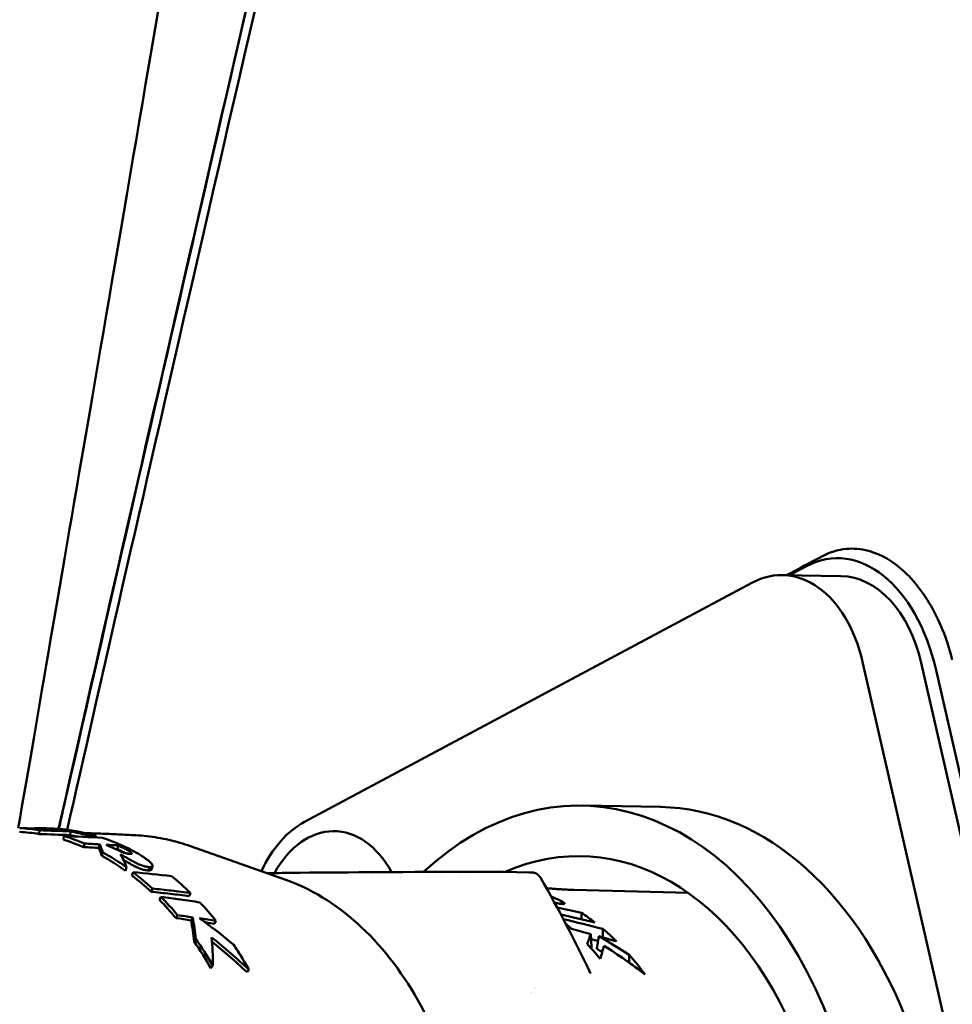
# Model space of a CAD drawing. Header units: millimetres. Extents: x 0 to 4878, y -120 to 1682.
# Tile 97 of 213: x 469 to 494, y 1342 to 1369. Entities that reach past the tile are written whole.
import ezdxf

# ---------------------------------------------------------------- set-up
doc = ezdxf.new("R2010")
doc.units = ezdxf.units.MM
doc.header["$LTSCALE"] = 2
doc.layers.add('Sichtbar (ISO)', color=7, linetype='Continuous', lineweight=50)

msp = doc.modelspace()

# ---------------------------------------------------------------- linework, layer by layer
at = {"layer": 'Sichtbar (ISO)'}
for p, q in [((489.6405, 1354.179), (489.1848, 1353.9354)), ((488.9919, 1353.9386), (490.5594, 1353.9124)), ((476.2157, 1347.3389), (488.1801, 1353.7346)), ((491.1373, 1351.6173), (496.3025, 1329.0199)), ((492.7048, 1351.591), (497.87, 1328.9936)), ((493.1021, 1351.4001), (498.1851, 1329.1595)), ((485.7313, 1347.7409), (483.6413, 1347.7759)), ((469.0084, 1347.167), (469.0085, 1347.1727)), ((469.1251, 1347.0175), (469.1325, 1347.117)), ((469.9568, 1346.9866), (469.966, 1347.0858)), ((469.7725, 1346.8674), (469.7858, 1346.9654)), ((470.3842, 1346.9391), (470.3904, 1346.9855)), ((470.6369, 1346.9264), (470.643, 1346.9701)), ((470.3202, 1346.6675), (470.3386, 1346.7637)), ((470.7209, 1346.6452), (470.74, 1346.7412)), ((470.8034, 1346.4323), (470.8262, 1346.5263)), ((471.2177, 1346.6141), (471.2377, 1346.7099)), ((475.6921, 1345.8047), (473.1691, 1346.6931)), ((471.4338, 1346.0351), (471.4625, 1346.1255)), ((471.6063, 1345.9071), (471.6365, 1345.9963)), ((472.1583, 1346.1613), (472.1297, 1346.0709)), ((482.2293, 1345.9928), (481.5377, 1346.0056)), ((475.6484, 1345.8462), (475.6484, 1345.8461)), ((477.7409, 1345.864), (477.7409, 1345.864)), ((477.8675, 1345.8642), (477.8675, 1345.8642)), ((478.044, 1345.8645), (478.044, 1345.8644)), ((478.1771, 1345.8646), (478.1771, 1345.8645)), ((478.5329, 1345.8645), (478.5329, 1345.8645)), ((478.7547, 1345.8643), (478.7547, 1345.8643)), ((478.7889, 1345.8642), (478.7889, 1345.8642)), ((478.8236, 1345.8642), (478.8236, 1345.8642)), ((479.5338, 1345.8624), (479.5338, 1345.8624)), ((479.7052, 1345.8618), (479.7052, 1345.8618)), ((479.8068, 1345.8614), (479.8068, 1345.8614)), ((479.8896, 1345.8611), (479.8896, 1345.8611)), ((479.9247, 1345.861), (479.9247, 1345.8609)), ((480.3978, 1345.8589), (480.3978, 1345.8589)), ((480.5249, 1345.8583), (480.5249, 1345.8583)), ((472.1167, 1345.4746), (472.1516, 1345.5598)), ((486.4802, 1345.441), (483.4225, 1345.5235)), ((472.3408, 1345.257), (472.3778, 1345.3402)), ((473.137, 1345.3577), (473.1737, 1345.442)), ((483.0851, 1345.1484), (483.0882, 1345.2213)), ((472.7835, 1344.7706), (472.8247, 1344.8493)), ((473.1879, 1344.7093), (473.2297, 1344.7874)), ((473.8086, 1344.6185), (473.8515, 1344.6959)), ((483.8924, 1343.9884), (483.8711, 1344.3426)), ((484.0895, 1344.2818), (484.03, 1343.9491)), ((473.718, 1343.432), (473.7677, 1343.4984)), ((483.8671, 1343.2868), (483.8671, 1343.2868))]:
    msp.add_line(p, q, dxfattribs=at)
for centre, major_axis, ratio, start_param, end_param in [((490.5833, 1350.0538), (-0.186, 4.3378), 0.6185346, 5.0013417, 6.572138), ((488.9333, 1350.4391), (0.0586, 3.4995), 0.6653497, 5.0668768, 6.6376731), ((490.5008, 1350.4129), (0.0586, 3.4995), 0.6653497, 5.0668768, 6.2831853), ((483.4438, 1335.9776), (0.1975, 11.7983), 0.6653497, 2.4877654, 6.8497837), ((485.5338, 1335.9426), (-0.1975, -11.7983), 0.6653497, 0, 3.1415927), ((476.969, 1344.0434), (0.0586, 3.4995), 0.6653497, 0.3544878, 0.9801788), ((483.4438, 1335.9776), (-0.1749, -10.4485), 0.6653497, 5.8143227, 9.72106), ((468.3237, 1336.2301), (0.0518, 10.8497), 0.6649232, 6.1790524, 6.2517125), ((468.3237, 1336.2302), (0.0523, 10.9497), 0.6649232, 6.1790524, 6.2517128), ((467.7596, 1266.5714), (0.3098, 80.6064), 0.8729491, 6.2637093, 6.2755724), ((469.1059, 1263.8199), (-2.6827, 83.3179), 0.8669236, 6.2474097, 6.2484458), ((468.9556, 1336.2197), (0.1686, 10.9526), 0.6653619, 6.2398629, 6.2990638), ((465.705, 1266.6232), (6.5104, 80.3219), 0.8722004, 0.0320662, 0.0439307), ((469.1476, 1336.2169), (0.2038, 10.9516), 0.6654365, 6.1045622, 6.2831718), ((468.9556, 1336.2199), (0.1687, 10.9524), 0.6652632, 6.1081674, 6.1672503), ((476.969, 1344.0434), (0.0511, 3.0495), 0.6653497, 5.4197807, 7.1800782), ((465.692, 1266.4232), (6.5444, 80.4207), 0.871342, 0.032488, 0.044323), ((468.3237, 1336.2303), (0.055, 10.8495), 0.6638228, 6.0099346, 6.088287), ((468.3236, 1336.2301), (0.0555, 10.9497), 0.6638228, 6.0099352, 6.0882862), ((465.078, 1251.9077), (6.9387, 94.9323), 0.8366418, 0.0151256, 0.0280572), ((468.9555, 1336.2197), (0.1672, 10.8527), 0.6652632, 6.1434701, 6.1672495), ((469.9956, 1344.5828), (-12.1391, 0.6598), 0.1991585, 4.669862, 4.690685), ((469.1473, 1336.2161), (0.2034, 10.9524), 0.6656093, 5.9882118, 6.0804242), ((471.3586, 1336.1799), (0.181, 10.8108), 0.6653497, 6.2595508, 6.2595521), ((463.8726, 1252.2841), (9.8326, 94.1177), 0.8342102, 0.0379284, 0.0430096), ((463.9021, 1252.4729), (9.7485, 94.0316), 0.8348734, 0.0369996, 0.042091), ((467.1414, 1332.1252), (3.1897, 14.9171), 0.1524891, 6.0270255, 6.0822866), ((467.1439, 1332.1592), (3.1932, 14.9827), 0.1562628, 6.0269694, 6.0823575), ((468.3235, 1336.2298), (0.0618, 10.9501), 0.6628189, 5.8444639, 5.939659), ((471.0357, 1346.5149), (-3.6806, 0.2348), 0.0563327, 4.6610515, 4.749485), ((471.0198, 1346.5003), (-2.8718, 0.1821), 0.0439349, 4.6461854, 4.6670432), ((468.3234, 1336.2297), (0.0613, 10.8503), 0.6628189, 5.8444646, 5.9396585), ((467.1652, 1333.4275), (3.408, 13.7), 0.2421376, 5.9540628, 6.0276941), ((468.3234, 1336.2299), (-0.0684, -10.95), 0.6621234, 2.5948007, 2.6764702), ((460.6195, 1259.7208), (17.9177, 85.2325), 0.8368376, 0.0815788, 0.0957454), ((481.3149, 1345.7073), (-0.0005, 0.3), 0.4944919, 6.2687747, 6.2831853), ((481.4009, 1346.0042), (0.1998, -0.0011), 0.0148705, 0.8436953, 2.0065565), ((481.5321, 1345.7057), (0.0056, 0.2999), 0.7207985, 0, 0.0180708), ((468.3237, 1336.2306), (0.0678, 10.8493), 0.6621234, 5.736391, 5.8180658), ((469.1472, 1336.2163), (0.2013, 10.9524), 0.6658691, 5.7261358, 5.8075742), ((468.3239, 1336.231), (0.0758, 10.8486), 0.6614642, 5.6231772, 5.6996794), ((468.3236, 1336.2304), (-0.0765, -10.9495), 0.6614642, 2.4815869, 2.5580832), ((469.1473, 1336.2165), (0.2, 10.9522), 0.6659742, 5.6099414, 5.6844951), ((457.6186, 1336.1996), (41.2917, 0.0401), 0.2708691, 0.8892779, 0.9094302), ((455.745, 1269.3089), (30.624, 71.6319), 0.8363377, 0.2103054, 0.2165222), ((455.8532, 1269.5701), (30.3718, 71.511), 0.8372916, 0.2076321, 0.213873), ((456.1767, 1270.561), (29.699, 70.6548), 0.8376272, 0.1949029, 0.2018543), ((470.6189, 1337.6925), (7.3585, -8.0719), 0.6567882, 1.7749943, 1.8825852), ((461.3173, 1336.4485), (-37.7115, 1.0074), 0.2904119, 4.0754023, 4.1053861), ((454.6811, 1336.2426), (42.459, 0.0367), 0.2690653, 0.8018955, 0.836164), ((625.1135, 2284.0971), (-92.3863, -3451.6615), 0.0350151, 4.9888975, 4.9889488), ((480.9587, 1336.0192), (-0.1621, -9.7005), 0.6653421, 2.6793045, 2.7413527), ((479.9885, 1336.0354), (0.1633, 9.7863), 0.6653345, 5.7648148, 5.7919342), ((467.5776, 1269.0975), (-1.5139, 77.4916), 0.8931863, 6.0237382, 6.0313798), ((603.9966, 2151.1591), (-77.7354, -2915.8285), 0.0350639, 4.9936359, 4.9937166), ((480.9589, 1336.0192), (-0.1619, -9.7005), 0.6653314, 2.5755438, 2.6411434), ((468.3233, 1336.2302), (-0.0912, -10.9497), 0.6605809, 2.3021456, 2.3934363), ((484.4774, 1337.7726), (0.1699, 7.5689), 0.1989115, 0.5240731, 0.5917148), ((454.9792, 1336.2435), (41.3044, 0.0357), 0.2690653, 0.7892216, 0.7956109), ((468.5029, 1273.4923), (-1.2682, 72.9662), 0.8933043, 6.0149219, 6.0223113), ((468.3237, 1336.2307), (0.0903, 10.8489), 0.6605809, 5.4437354, 5.5350329), ((485.8323, 1335.9376), (0.1465, 8.7488), 0.6653497, 0.6616905, 0.6617008), ((485.8323, 1335.9376), (0.1465, 8.7488), 0.6653497, 0.6824938, 0.6825157)]:
    msp.add_ellipse(centre, major_axis=major_axis, ratio=ratio, start_param=start_param, end_param=end_param, dxfattribs=at)
for points, knots in [([(469.6514, 1347.1536), (469.6933, 1347.3383), (469.7356, 1347.525), (471.8658, 1356.9216), (474.5511, 1368.6254), (480.6745, 1395.0587), (481.7171, 1399.1952), (482.8461, 1402.4828), (483.4265, 1403.9434), (485.1224, 1406.0217), (485.9309, 1406.6828), (488.516, 1408.0565), (489.981, 1408.3885), (498.0575, 1409.8162), (509.1067, 1411.4437), (527.1581, 1414.0888)], [-25.3538521, -25.3538521, -25.3538521, -25.3538521, -25.273079, -25.273079, -21.3302568, -21.3302568, -14.2017749, -14.2017749, -10.9447154, -10.9447154, -8.7828271, -8.7828271, -5.4732498, -5.4732498, -0.000001, -0.000001, -0.000001, -0.000001]), ([(469.8758, 1347.1302), (470.7397, 1350.9542), (471.8383, 1355.7721), (474.6713, 1368.1057), (476.2401, 1374.8927), (480.4348, 1392.8781), (481.4243, 1396.9133), (482.9981, 1402.5083), (483.5853, 1403.5263), (484.728, 1405.2899), (485.4412, 1406.045), (487.0284, 1407.1227), (487.947, 1407.6156), (489.719, 1408.143), (490.4092, 1408.3214), (492.7571, 1408.7779), (494.2306, 1409.031), (495.432, 1409.2362), (496.0109, 1409.3332), (500.6876, 1410.0928), (506.105, 1410.9195), (516.7564, 1412.5256), (523.4202, 1413.5219), (527.1013, 1414.0719)], [1.3347292, 1.3347292, 1.3347292, 1.3347292, 1.6937313, 1.6937313, 2.056439, 2.056439, 2.7524524, 2.7524524, 3.8919127, 3.8919127, 5.1641949, 5.1641949, 6.0936505, 6.0936505, 6.4205207, 6.4205207, 6.6575917, 6.6575917, 6.9173987, 6.9173987, 8.3510463, 8.3510463, 9.5536694, 9.5536694, 9.5536694, 9.5536694]), ([(446.3328, 1355.0136), (446.3328, 1356.3325), (446.345, 1357.652), (446.389, 1358.97), (446.4117, 1359.6498), (446.4429, 1360.3292), (446.4943, 1361.0077), (446.588, 1362.2463), (446.7491, 1363.4819), (447.0442, 1364.6884), (447.2024, 1365.3355), (447.3992, 1365.9742), (447.6344, 1366.5975), (448.0801, 1367.7789), (448.6638, 1368.9051), (449.3149, 1369.9883), (449.6718, 1370.582), (450.049, 1371.1627), (450.4378, 1371.7358), (450.8525, 1372.3469), (451.2806, 1372.9493), (451.7161, 1373.5461), (452.2157, 1374.2308), (452.7252, 1374.9083), (453.2361, 1375.5847), (455.3683, 1378.4077), (457.5253, 1381.2117), (459.6755, 1384.0213), (460.7894, 1385.4768), (461.9015, 1386.9338), (463.0086, 1388.3939), (463.3676, 1388.8674), (463.7261, 1389.3412), (464.082, 1389.8173), (464.3491, 1390.1745), (464.6147, 1390.5329), (464.8773, 1390.8932), (465.2883, 1391.4569), (465.6919, 1392.0252), (466.0809, 1392.6043), (466.7702, 1393.6305), (467.4134, 1394.6905), (467.9403, 1395.8079), (468.1882, 1396.3334), (468.4103, 1396.8716), (468.6011, 1397.4203), (468.7133, 1397.7428), (468.8146, 1398.0689), (468.9055, 1398.3979), (469.0697, 1398.993), (469.1995, 1399.5976), (469.3039, 1400.2061), (469.4162, 1400.8602), (469.4992, 1401.5189), (469.5635, 1402.1793), (469.6328, 1402.8902), (469.6804, 1403.6031), (469.7149, 1404.3165), (469.7526, 1405.0975), (469.7746, 1405.8791), (469.7915, 1406.6608), (469.8188, 1407.9219), (469.8328, 1409.1834), (469.8328, 1410.4448)], [0, 0, 0, 0, 0.0635995, 0.0635995, 0.0635995, 0.0964043, 0.0964043, 0.0964043, 0.1562837, 0.1562837, 0.1562837, 0.1883996, 0.1883996, 0.1883996, 0.249265, 0.249265, 0.249265, 0.2826229, 0.2826229, 0.2826229, 0.3181967, 0.3181967, 0.3181967, 0.3590107, 0.3590107, 0.3590107, 0.5293564, 0.5293564, 0.5293564, 0.6176027, 0.6176027, 0.6176027, 0.6462194, 0.6462194, 0.6462194, 0.6676879, 0.6676879, 0.6676879, 0.7012806, 0.7012806, 0.7012806, 0.7608135, 0.7608135, 0.7608135, 0.7888142, 0.7888142, 0.7888142, 0.8052717, 0.8052717, 0.8052717, 0.8350382, 0.8350382, 0.8350382, 0.8670329, 0.8670329, 0.8670329, 0.9014725, 0.9014725, 0.9014725, 0.9391743, 0.9391743, 0.9391743, 1, 1, 1, 1]), ([(474.8328, 1410.4448), (474.8328, 1408.8885), (474.8182, 1407.332), (474.7735, 1405.7763), (474.7509, 1404.9911), (474.7207, 1404.2061), (474.6737, 1403.422), (474.6192, 1402.5106), (474.5421, 1401.6004), (474.427, 1400.6947), (474.314, 1399.8068), (474.1645, 1398.9233), (473.9629, 1398.0512), (473.7619, 1397.1815), (473.5093, 1396.3232), (473.2002, 1395.4857), (472.8977, 1394.6661), (472.5412, 1393.8665), (472.1437, 1393.0879), (471.7549, 1392.3263), (471.3268, 1391.5848), (470.8712, 1390.8609), (470.3195, 1389.9845), (469.7275, 1389.134), (469.1208, 1388.2943), (468.3067, 1387.1675), (467.4661, 1386.0602), (466.6241, 1384.9541), (465.3227, 1383.2447), (464.0177, 1381.5381), (462.7122, 1379.8318), (461.4023, 1378.1196), (460.0917, 1376.4078), (458.7842, 1374.694), (457.849, 1373.4681), (456.9154, 1372.2412), (456.0023, 1370.9986), (455.3405, 1370.0981), (454.6896, 1369.1893), (454.0853, 1368.2498), (453.7418, 1367.7157), (453.4134, 1367.1717), (453.112, 1366.6127), (452.8551, 1366.1361), (452.6177, 1365.6485), (452.4152, 1365.1467), (452.2285, 1364.6841), (452.0713, 1364.2094), (451.9457, 1363.7268), (451.8121, 1363.2134), (451.7143, 1362.6911), (451.6394, 1362.1658), (451.5524, 1361.5556), (451.4964, 1360.9415), (451.4564, 1360.3266), (451.426, 1359.8578), (451.405, 1359.3885), (451.3898, 1358.919), (451.3765, 1358.5085), (451.3676, 1358.0978), (451.36, 1357.6871), (451.3435, 1356.796), (451.3328, 1355.9048), (451.3328, 1355.0136)], [0, 0, 0, 0, 0.075046, 0.075046, 0.075046, 0.1129229, 0.1129229, 0.1129229, 0.1569453, 0.1569453, 0.1569453, 0.200099, 0.200099, 0.200099, 0.2431301, 0.2431301, 0.2431301, 0.2852442, 0.2852442, 0.2852442, 0.3264448, 0.3264448, 0.3264448, 0.3763269, 0.3763269, 0.3763269, 0.443263, 0.443263, 0.443263, 0.5467097, 0.5467097, 0.5467097, 0.6505088, 0.6505088, 0.6505088, 0.724752, 0.724752, 0.724752, 0.7785569, 0.7785569, 0.7785569, 0.809146, 0.809146, 0.809146, 0.8352317, 0.8352317, 0.8352317, 0.8592736, 0.8592736, 0.8592736, 0.8848531, 0.8848531, 0.8848531, 0.9145683, 0.9145683, 0.9145683, 0.9372192, 0.9372192, 0.9372192, 0.9570244, 0.9570244, 0.9570244, 1, 1, 1, 1]), ([(478.3306, 1403.8466), (475.7496, 1389.5906), (475.601, 1388.3906), (471.0779, 1361.8), (469.6109, 1353.2651), (468.5675, 1347.171)], [0.0000026, 0.0000026, 0.0000026, 0.0000026, 4.3463154, 4.3463154, 8.0917632, 8.0917632, 8.0917632, 8.0917632]), ([(469.6464, 1347.1547), (471.6411, 1355.9979), (474.2173, 1367.1698), (477.553, 1381.5906), (478.3535, 1385.0477), (479.0754, 1388.107)], [0.7103647, 0.7103647, 0.7103647, 0.7103647, 1.7105, 1.7105, 2.3095509, 2.3095509, 2.3095509, 2.3095509]), ([(493.5357, 1351.6722), (493.484, 1351.8794), (493.4226, 1352.0813), (493.2557, 1352.5423), (493.1425, 1352.7946), (492.7684, 1353.4779), (492.4696, 1353.8557), (491.8447, 1354.3744), (491.5321, 1354.5369), (491.0148, 1354.6506), (490.8172, 1354.6589), (490.433, 1354.6039), (490.2478, 1354.5429), (490.0697, 1354.4484)], [-0.6570375, -0.6570375, -0.6570375, -0.6570375, -0.5911904, -0.5911904, -0.50116802, -0.50116802, -0.32846153, -0.32846153, -0.1793041, -0.1793041, -0.08822385, -0.08822385, -0.000001, -0.000001, -0.000001, -0.000001]), ([(471.7095, 1346.9848), (471.5524, 1346.993), (471.3953, 1347.0007), (471.0809, 1347.0151), (470.9236, 1347.0217), (470.6334, 1347.033), (470.5004, 1347.0377), (470.3674, 1347.0422)], [4.671977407, 4.671977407, 4.671977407, 4.671977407, 4.676453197, 4.676453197, 4.680928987, 4.680928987, 4.684711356, 4.684711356, 4.684711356, 4.684711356]), ([(471.7095, 1346.9848), (471.8082, 1346.9797), (471.9068, 1346.9716), (472.1035, 1346.9498), (472.2016, 1346.936), (472.3973, 1346.9026), (472.4949, 1346.8831), (472.6891, 1346.8385), (472.7858, 1346.8133), (472.9782, 1346.7574), (473.0739, 1346.7266), (473.1691, 1346.6931)], [1.61120925, 1.61120925, 1.61120925, 1.61120925, 1.65014326, 1.65014326, 1.68907727, 1.68907727, 1.72801129, 1.72801129, 1.7669453, 1.7669453, 1.80587931, 1.80587931, 1.80587931, 1.80587931]), ([(470.9124, 1346.7308), (471.0102, 1346.6874), (471.1475, 1346.6214), (471.2769, 1346.5639), (471.3194, 1346.545), (471.3832, 1346.5212), (471.4087, 1346.5123), (471.4464, 1346.5022), (471.4552, 1346.5), (471.4794, 1346.4946), (471.4921, 1346.4924), (471.5056, 1346.4904), (471.5087, 1346.4899), (471.5143, 1346.4892), (471.5167, 1346.4889), (471.5202, 1346.4885), (471.5214, 1346.4883), (471.5234, 1346.4881), (471.5245, 1346.488), (471.5274, 1346.4876), (471.529, 1346.4874), (471.5314, 1346.4872), (471.5318, 1346.4872), (471.5327, 1346.4871), (471.5332, 1346.487), (471.5341, 1346.487), (471.5346, 1346.4869), (471.5357, 1346.4868), (471.5363, 1346.4868), (471.5376, 1346.4867), (471.5384, 1346.4866), (471.5391, 1346.4866)], [-0.12494229, -0.12494229, -0.12494229, -0.12494229, -0.03195971, -0.03195971, -0.01725558, -0.01725558, -0.01024877, -0.01024877, -0.00812974, -0.00812974, -0.0043943, -0.0043943, -0.00322842, -0.00322842, -0.00235906, -0.00235906, -0.00192081, -0.00192081, -0.00161505, -0.00161505, -0.00097233, -0.00097233, -0.00080484, -0.00080484, -0.00065865, -0.00065865, -0.00046792, -0.00046792, -0.00027013, -0.00027013, 0, 0, 0, 0]), ([(471.2177, 1346.6141), (471.2299, 1346.6086), (471.2418, 1346.6032), (471.2532, 1346.5979), (471.2607, 1346.5944), (471.2679, 1346.591), (471.2751, 1346.5877), (471.279, 1346.5858), (471.2828, 1346.584), (471.2866, 1346.5822), (471.2974, 1346.5771), (471.3078, 1346.5721), (471.3178, 1346.5672), (471.3208, 1346.5658), (471.3236, 1346.5644), (471.3265, 1346.563), (471.3336, 1346.5595), (471.3404, 1346.5561), (471.3471, 1346.5528), (471.3559, 1346.5485), (471.3643, 1346.5442), (471.3725, 1346.5401), (471.3821, 1346.5352), (471.3913, 1346.5304), (471.4002, 1346.5258), (471.4047, 1346.5234), (471.4091, 1346.5211), (471.4134, 1346.5188), (471.417, 1346.5169), (471.4206, 1346.515), (471.4241, 1346.5131), (471.4302, 1346.5098), (471.4361, 1346.5066), (471.4419, 1346.5034)], [0, 0, 0, 0, 0.0378951, 0.0378951, 0.0378951, 0.0625, 0.0625, 0.0625, 0.07587386, 0.07587386, 0.07587386, 0.11398028, 0.11398028, 0.11398028, 0.125, 0.125, 0.125, 0.15220043, 0.15220043, 0.15220043, 0.1875, 0.1875, 0.1875, 0.22895331, 0.22895331, 0.22895331, 0.25, 0.25, 0.25, 0.26750629, 0.26750629, 0.26750629, 0.29825036, 0.29825036, 0.29825036, 0.29825036]), ([(471.5391, 1346.4866), (471.5455, 1346.486), (471.5513, 1346.4856), (471.5567, 1346.4854), (471.5597, 1346.4853), (471.5626, 1346.4852), (471.5653, 1346.4851), (471.5679, 1346.4851), (471.5704, 1346.4851), (471.5728, 1346.4852), (471.5773, 1346.4853), (471.5813, 1346.4856), (471.5848, 1346.4861), (471.5903, 1346.4868), (471.5946, 1346.488), (471.5977, 1346.4896), (471.5995, 1346.4906), (471.6009, 1346.4917), (471.6017, 1346.493), (471.6023, 1346.494), (471.6027, 1346.495), (471.6028, 1346.496), (471.6029, 1346.4967), (471.6029, 1346.4975), (471.6028, 1346.4983), (471.6025, 1346.5003), (471.6016, 1346.5025), (471.6002, 1346.5049), (471.599, 1346.5068), (471.5976, 1346.5088), (471.5958, 1346.5109), (471.5943, 1346.5125), (471.5927, 1346.5143), (471.5908, 1346.5161), (471.5902, 1346.5167), (471.5895, 1346.5173), (471.5888, 1346.518), (471.5861, 1346.5205), (471.5831, 1346.523), (471.5798, 1346.5257), (471.5785, 1346.5268), (471.5772, 1346.5278), (471.5758, 1346.5289), (471.5736, 1346.5305), (471.5714, 1346.5322), (471.5691, 1346.5339), (471.565, 1346.5369), (471.5606, 1346.54), (471.5559, 1346.5432), (471.5516, 1346.5461), (471.5471, 1346.5491), (471.5423, 1346.5522), (471.5389, 1346.5544), (471.5353, 1346.5567), (471.5316, 1346.559), (471.5299, 1346.56), (471.5281, 1346.5611), (471.5263, 1346.5623), (471.5206, 1346.5657), (471.5147, 1346.5693), (471.5086, 1346.5729), (471.5068, 1346.5739), (471.505, 1346.575), (471.5032, 1346.576), (471.4987, 1346.5787), (471.4941, 1346.5813), (471.4893, 1346.5841), (471.4833, 1346.5875), (471.4771, 1346.5909), (471.4707, 1346.5945), (471.4628, 1346.5989), (471.4546, 1346.6034), (471.446, 1346.608), (471.442, 1346.6101), (471.438, 1346.6122), (471.4339, 1346.6144), (471.43, 1346.6165), (471.426, 1346.6186), (471.4219, 1346.6207), (471.4125, 1346.6256), (471.4027, 1346.6307), (471.3925, 1346.6358), (471.3847, 1346.6398), (471.3767, 1346.6439), (471.3684, 1346.648), (471.3612, 1346.6516), (471.3539, 1346.6552), (471.3464, 1346.6589), (471.3439, 1346.6601), (471.3413, 1346.6613), (471.3388, 1346.6626), (471.3286, 1346.6675), (471.3181, 1346.6726), (471.3072, 1346.6777), (471.3032, 1346.6796), (471.2991, 1346.6816), (471.2949, 1346.6835), (471.2879, 1346.6868), (471.2808, 1346.6901), (471.2736, 1346.6935), (471.262, 1346.6989), (471.25, 1346.7043), (471.2377, 1346.7099)], [0, 0, 0, 0, 0.0404286, 0.0404286, 0.0404286, 0.0625, 0.0625, 0.0625, 0.0840653, 0.0840653, 0.0840653, 0.125, 0.125, 0.125, 0.1875, 0.1875, 0.1875, 0.2242738, 0.2242738, 0.2242738, 0.25, 0.25, 0.25, 0.2675797, 0.2675797, 0.2675797, 0.3125, 0.3125, 0.3125, 0.347103, 0.347103, 0.347103, 0.375, 0.375, 0.375, 0.3850106, 0.3850106, 0.3850106, 0.4226253, 0.4226253, 0.4226253, 0.4375, 0.4375, 0.4375, 0.46017, 0.46017, 0.46017, 0.5, 0.5, 0.5, 0.5362765, 0.5362765, 0.5362765, 0.5625, 0.5625, 0.5625, 0.5749719, 0.5749719, 0.5749719, 0.6138479, 0.6138479, 0.6138479, 0.625, 0.625, 0.625, 0.6527198, 0.6527198, 0.6527198, 0.6875, 0.6875, 0.6875, 0.730216, 0.730216, 0.730216, 0.75, 0.75, 0.75, 0.7688727, 0.7688727, 0.7688727, 0.8125, 0.8125, 0.8125, 0.8460732, 0.8460732, 0.8460732, 0.875, 0.875, 0.875, 0.8846264, 0.8846264, 0.8846264, 0.9231356, 0.9231356, 0.9231356, 0.9375, 0.9375, 0.9375, 0.9615825, 0.9615825, 0.9615825, 1, 1, 1, 1]), ([(471.4613, 1346.6561), (471.4884, 1346.6431), (471.5146, 1346.6302), (471.5398, 1346.6176), (471.565, 1346.6049), (471.5893, 1346.5924), (471.6125, 1346.5802), (471.6358, 1346.5679), (471.6581, 1346.5559), (471.6796, 1346.5441), (471.701, 1346.5323), (471.7216, 1346.5207), (471.7413, 1346.5093), (471.7611, 1346.498), (471.78, 1346.4868), (471.7981, 1346.476), (471.8162, 1346.4651), (471.8335, 1346.4544), (471.8501, 1346.444), (471.8667, 1346.4336), (471.8826, 1346.4234), (471.8978, 1346.4135), (471.9129, 1346.4035), (471.9274, 1346.3938), (471.9412, 1346.3843), (471.9549, 1346.3748), (471.9681, 1346.3655), (471.9806, 1346.3565), (471.9931, 1346.3474), (472.0049, 1346.3386), (472.0161, 1346.33), (472.0273, 1346.3214), (472.0378, 1346.3131), (472.0477, 1346.305), (472.0576, 1346.297), (472.0668, 1346.2892), (472.0753, 1346.2816), (472.0838, 1346.2741), (472.0916, 1346.2669), (472.0988, 1346.26), (472.106, 1346.2531), (472.1126, 1346.2464), (472.1185, 1346.24), (472.1245, 1346.2336), (472.1298, 1346.2274), (472.1345, 1346.2215), (472.1392, 1346.2155), (472.1433, 1346.2098), (472.1468, 1346.2043), (472.1503, 1346.1988), (472.1532, 1346.1934), (472.1553, 1346.1883), (472.1575, 1346.1832), (472.1589, 1346.1784), (472.1594, 1346.1737), (472.1599, 1346.169), (472.1595, 1346.1644), (472.1579, 1346.1602), (472.1564, 1346.156), (472.1537, 1346.1521), (472.1497, 1346.1487), (472.1456, 1346.1454), (472.1402, 1346.1425), (472.1333, 1346.1403), (472.1264, 1346.1382), (472.1181, 1346.1366), (472.1089, 1346.1357), (472.0998, 1346.1347), (472.0897, 1346.1343), (472.0787, 1346.1345)], [0, 0, 0, 0, 0.04347788, 0.04347788, 0.04347788, 0.08695576, 0.08695576, 0.08695576, 0.13043364, 0.13043364, 0.13043364, 0.17391153, 0.17391153, 0.17391153, 0.21738941, 0.21738941, 0.21738941, 0.26086729, 0.26086729, 0.26086729, 0.30434517, 0.30434517, 0.30434517, 0.34782305, 0.34782305, 0.34782305, 0.39130093, 0.39130093, 0.39130093, 0.43477881, 0.43477881, 0.43477881, 0.47825669, 0.47825669, 0.47825669, 0.52173458, 0.52173458, 0.52173458, 0.56521246, 0.56521246, 0.56521246, 0.60869034, 0.60869034, 0.60869034, 0.65216822, 0.65216822, 0.65216822, 0.6956461, 0.6956461, 0.6956461, 0.73912398, 0.73912398, 0.73912398, 0.78260186, 0.78260186, 0.78260186, 0.82607975, 0.82607975, 0.82607975, 0.86955763, 0.86955763, 0.86955763, 0.91303551, 0.91303551, 0.91303551, 0.95651339, 0.95651339, 0.95651339, 0.99999813, 0.99999813, 0.99999813, 0.99999813]), ([(472.0787, 1346.1345), (472.0629, 1346.1346), (472.0469, 1346.1356), (472.031, 1346.1373), (472.027, 1346.1377), (472.0229, 1346.1382), (472.0188, 1346.1387), (472.007, 1346.1402), (471.9953, 1346.1421), (471.9834, 1346.1444), (471.9738, 1346.1462), (471.9642, 1346.1482), (471.9545, 1346.1505), (471.9479, 1346.1521), (471.9412, 1346.1537), (471.9345, 1346.1555), (471.918, 1346.1599), (471.9014, 1346.165), (471.8843, 1346.1708), (471.8671, 1346.1766), (471.8495, 1346.1832), (471.8315, 1346.1904), (471.8262, 1346.1926), (471.8208, 1346.1947), (471.8154, 1346.197), (471.8025, 1346.2024), (471.7894, 1346.2082), (471.776, 1346.2143), (471.7654, 1346.2191), (471.7547, 1346.2241), (471.7438, 1346.2293), (471.7352, 1346.2335), (471.7264, 1346.2377), (471.7175, 1346.2421), (471.7028, 1346.2495), (471.6878, 1346.2572), (471.6726, 1346.2651), (471.6674, 1346.2678), (471.6621, 1346.2706), (471.6568, 1346.2734), (471.6388, 1346.2829), (471.6204, 1346.2929), (471.6015, 1346.3032), (471.5989, 1346.3047), (471.5962, 1346.3062), (471.5935, 1346.3077), (471.5719, 1346.3196), (471.5497, 1346.3321), (471.5269, 1346.345), (471.5041, 1346.3579), (471.4808, 1346.3712), (471.4566, 1346.3851), (471.4325, 1346.3989), (471.4076, 1346.4132), (471.3816, 1346.4281), (471.3557, 1346.443), (471.3288, 1346.4584), (471.3009, 1346.4743)], [0, 0, 0, 0, 0.0769231, 0.0769231, 0.0769231, 0.0966793, 0.0966793, 0.0966793, 0.1538462, 0.1538462, 0.1538462, 0.199572, 0.199572, 0.199572, 0.2307692, 0.2307692, 0.2307692, 0.3076923, 0.3076923, 0.3076923, 0.3846154, 0.3846154, 0.3846154, 0.4072921, 0.4072921, 0.4072921, 0.4615385, 0.4615385, 0.4615385, 0.5042458, 0.5042458, 0.5042458, 0.5384615, 0.5384615, 0.5384615, 0.5957566, 0.5957566, 0.5957566, 0.6153846, 0.6153846, 0.6153846, 0.682743, 0.682743, 0.682743, 0.6923077, 0.6923077, 0.6923077, 0.7692308, 0.7692308, 0.7692308, 0.8461538, 0.8461538, 0.8461538, 0.9230769, 0.9230769, 0.9230769, 1, 1, 1, 1]), ([(471.3779, 1346.3229), (471.3956, 1346.3128), (471.4128, 1346.3029), (471.4297, 1346.2932), (471.4536, 1346.2795), (471.4768, 1346.2662), (471.4994, 1346.2534), (471.5219, 1346.2407), (471.5439, 1346.2283), (471.5655, 1346.2165), (471.5686, 1346.2147), (471.5718, 1346.213), (471.575, 1346.2112), (471.5932, 1346.2012), (471.6111, 1346.1915), (471.6287, 1346.1822), (471.6343, 1346.1793), (471.6399, 1346.1763), (471.6454, 1346.1734), (471.6603, 1346.1657), (471.675, 1346.1582), (471.6894, 1346.151), (471.6984, 1346.1465), (471.7074, 1346.1422), (471.7162, 1346.1379), (471.7269, 1346.1328), (471.7375, 1346.1279), (471.748, 1346.1231), (471.7613, 1346.1171), (471.7744, 1346.1113), (471.7873, 1346.106), (471.793, 1346.1036), (471.7987, 1346.1013), (471.8043, 1346.099), (471.8225, 1346.0917), (471.8403, 1346.0852), (471.8577, 1346.0794), (471.8751, 1346.0735), (471.8921, 1346.0684), (471.9086, 1346.0641), (471.9144, 1346.0626), (471.9201, 1346.0612), (471.9258, 1346.0599), (471.9363, 1346.0574), (471.9466, 1346.0552), (471.9569, 1346.0533), (471.968, 1346.0513), (471.979, 1346.0496), (471.9899, 1346.0482), (471.9945, 1346.0476), (471.999, 1346.0471), (472.0036, 1346.0466), (472.0191, 1346.045), (472.0345, 1346.0441), (472.0496, 1346.044)], [0.09938993, 0.09938993, 0.09938993, 0.09938993, 0.15384615, 0.15384615, 0.15384615, 0.23076923, 0.23076923, 0.23076923, 0.30769231, 0.30769231, 0.30769231, 0.3190443, 0.3190443, 0.3190443, 0.38461538, 0.38461538, 0.38461538, 0.40555839, 0.40555839, 0.40555839, 0.46153846, 0.46153846, 0.46153846, 0.49634498, 0.49634498, 0.49634498, 0.53846154, 0.53846154, 0.53846154, 0.59185828, 0.59185828, 0.59185828, 0.61538462, 0.61538462, 0.61538462, 0.69230769, 0.69230769, 0.69230769, 0.76923077, 0.76923077, 0.76923077, 0.79609989, 0.79609989, 0.79609989, 0.84615385, 0.84615385, 0.84615385, 0.90039395, 0.90039395, 0.90039395, 0.92307692, 0.92307692, 0.92307692, 1, 1, 1, 1]), ([(472.0496, 1346.044), (472.0545, 1346.0591), (472.0593, 1346.0742), (472.069, 1346.1043), (472.0738, 1346.1194), (472.0787, 1346.1345)], [-0.010001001, -0.010001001, -0.010001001, -0.010001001, -0.005001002, -0.005001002, -0.000001, -0.000001, -0.000001, -0.000001]), ([(472.0496, 1346.044), (472.0607, 1346.0438), (472.0707, 1346.0442), (472.0799, 1346.0452), (472.0891, 1346.0461), (472.0974, 1346.0476), (472.1043, 1346.0498), (472.1112, 1346.0519), (472.1167, 1346.0548), (472.1208, 1346.0581), (472.1249, 1346.0614), (472.1276, 1346.0653), (472.1292, 1346.0695), (472.1293, 1346.0699), (472.1295, 1346.0704), (472.1297, 1346.0709)], [0.00000205, 0.00000205, 0.00000205, 0.00000205, 0.04348823, 0.04348823, 0.04348823, 0.08696024, 0.08696024, 0.08696024, 0.13043226, 0.13043226, 0.13043226, 0.17390427, 0.17390427, 0.17390427, 0.17868728, 0.17868728, 0.17868728, 0.17868728]), ([(475.222, 1345.9702), (475.4298, 1345.9733), (475.6493, 1345.9762), (477.0858, 1345.9931), (478.6945, 1346.0017), (480.7255, 1346.0063), (481.0184, 1346.0069), (481.3144, 1346.0073)], [0.30313126, 0.30313126, 0.30313126, 0.30313126, 0.42192896, 0.42192896, 1.03868769, 1.03868769, 1.14086985, 1.14086985, 1.14086985, 1.14086985]), ([(475.6921, 1345.8047), (476.3842, 1345.561), (477.0406, 1345.1592), (478.2487, 1344.0714), (478.7954, 1343.3739), (479.715, 1341.7549), (480.0844, 1340.8293), (480.6047, 1338.8519), (480.7551, 1337.8), (480.8232, 1335.6767), (480.7411, 1334.6056), (480.3519, 1332.549), (480.0448, 1331.5638), (479.2315, 1329.7772), (478.7254, 1328.9761), (477.5598, 1327.6479), (476.9013, 1327.1185), (475.9242, 1326.6177), (475.6482, 1326.5038), (475.3675, 1326.4154)], [1.8058793, 1.8058793, 1.8058793, 1.8058793, 2.112577, 2.112577, 2.4326566, 2.4326566, 2.7586406, 2.7586406, 3.0851179, 3.0851179, 3.4112694, 3.4112694, 3.7375719, 3.7375719, 4.0640777, 4.0640777, 4.3878495, 4.3878495, 4.5108627, 4.5108627, 4.5108627, 4.5108627]), ([(482.2293, 1345.9928), (482.2465, 1345.9924), (482.2607, 1345.9921), (482.2794, 1345.9914), (482.2854, 1345.9912), (482.2985, 1345.9903), (482.3036, 1345.9898), (482.3139, 1345.9886), (482.319, 1345.9879), (482.3313, 1345.9858), (482.3386, 1345.9843), (482.3606, 1345.979), (482.3753, 1345.9742), (482.4147, 1345.9579), (482.4387, 1345.9439), (482.4852, 1345.9075), (482.5073, 1345.8837), (482.5289, 1345.8511), (482.5328, 1345.8448), (482.5365, 1345.8383)], [0, 0, 0, 0, 0.007223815, 0.007223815, 0.011374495, 0.011374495, 0.013295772, 0.013295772, 0.014923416, 0.014923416, 0.0171609, 0.0171609, 0.021780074, 0.021780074, 0.029970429, 0.029970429, 0.039485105, 0.039485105, 0.041711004, 0.041711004, 0.041711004, 0.041711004]), ([(472.1167, 1345.4746), (472.2869, 1345.4566), (472.4571, 1345.4378), (472.7972, 1345.3989), (472.9671, 1345.3787), (473.137, 1345.3577)], [0.00001112, 0.00001112, 0.00001112, 0.00001112, 0.06161297, 0.06161297, 0.12322179, 0.12322179, 0.12322179, 0.12322179]), ([(473.1737, 1345.442), (473.0036, 1345.4631), (472.8334, 1345.4834), (472.4927, 1345.5227), (472.3222, 1345.5416), (472.1516, 1345.5598)], [0.00000189, 0.00000189, 0.00000189, 0.00000189, 0.06167328, 0.06167328, 0.12334439, 0.12334439, 0.12334439, 0.12334439]), ([(482.6858, 1345.5715), (482.7297, 1345.5669), (482.7737, 1345.5627), (482.8678, 1345.5542), (482.9179, 1345.5501), (483.0184, 1345.5427), (483.0687, 1345.5393), (483.1696, 1345.5335), (483.2201, 1345.5309), (483.3212, 1345.5266), (483.3718, 1345.5248), (483.4225, 1345.5235)], [4.637939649, 4.637939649, 4.637939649, 4.637939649, 4.647139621, 4.647139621, 4.657559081, 4.657559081, 4.66797854, 4.66797854, 4.678398, 4.678398, 4.688817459, 4.688817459, 4.688817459, 4.688817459]), ([(472.3778, 1345.3402), (472.5523, 1345.3165), (472.7267, 1345.2921), (473.0751, 1345.2416), (473.2492, 1345.2156), (473.423, 1345.1887)], [0.00000101, 0.00000101, 0.00000101, 0.00000101, 0.06210351, 0.06210351, 0.12420639, 0.12420639, 0.12420639, 0.12420639]), ([(482.8968, 1345.1878), (482.9092, 1345.1844), (482.9213, 1345.1811), (482.933, 1345.1781), (482.9494, 1345.1739), (482.9652, 1345.1702), (482.9802, 1345.1668), (482.9878, 1345.1651), (482.9951, 1345.1635), (483.0023, 1345.1621), (483.0094, 1345.1606), (483.0163, 1345.1592), (483.0229, 1345.158), (483.0361, 1345.1555), (483.0483, 1345.1534), (483.0597, 1345.1517), (483.0711, 1345.1501), (483.0818, 1345.1487), (483.0916, 1345.1477), (483.0965, 1345.1473), (483.1012, 1345.1469), (483.1057, 1345.1466), (483.1102, 1345.1462), (483.1145, 1345.146), (483.1186, 1345.1459), (483.1267, 1345.1457), (483.1339, 1345.1458), (483.1403, 1345.1463), (483.1466, 1345.1468), (483.152, 1345.1477), (483.1562, 1345.1491), (483.1604, 1345.1504), (483.1635, 1345.1522), (483.1654, 1345.1544), (483.1673, 1345.1566), (483.1682, 1345.1591), (483.1679, 1345.162), (483.1677, 1345.1648), (483.1664, 1345.168), (483.164, 1345.1714), (483.1617, 1345.1749), (483.1582, 1345.1786), (483.1537, 1345.1826), (483.1492, 1345.1865), (483.1437, 1345.1907), (483.1373, 1345.1949), (483.1309, 1345.1992), (483.1236, 1345.2035), (483.1155, 1345.2078), (483.1074, 1345.2122), (483.0984, 1345.2166), (483.0882, 1345.2213)], [0.38690038, 0.38690038, 0.38690038, 0.38690038, 0.41669582, 0.41669582, 0.41669582, 0.45836541, 0.45836541, 0.45836541, 0.47920021, 0.47920021, 0.47920021, 0.500035, 0.500035, 0.500035, 0.54170459, 0.54170459, 0.54170459, 0.58337418, 0.58337418, 0.58337418, 0.60420897, 0.60420897, 0.60420897, 0.62504377, 0.62504377, 0.62504377, 0.66671336, 0.66671336, 0.66671336, 0.70838295, 0.70838295, 0.70838295, 0.75005254, 0.75005254, 0.75005254, 0.79172213, 0.79172213, 0.79172213, 0.83339172, 0.83339172, 0.83339172, 0.8750613, 0.8750613, 0.8750613, 0.91673089, 0.91673089, 0.91673089, 0.95840048, 0.95840048, 0.95840048, 1, 1, 1, 1]), ([(473.1879, 1344.7093), (473.204, 1344.6191), (473.2186, 1344.5266), (473.2444, 1344.3374), (473.2556, 1344.2406), (473.2653, 1344.1418)], [0.000002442, 0.000002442, 0.000002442, 0.000002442, 0.049681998, 0.049681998, 0.099366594, 0.099366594, 0.099366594, 0.099366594]), ([(473.3108, 1344.2147), (473.3006, 1344.3145), (473.2887, 1344.4121), (473.2617, 1344.6031), (473.2465, 1344.6964), (473.2297, 1344.7874)], [0, 0, 0, 0, 0.05004802, 0.05004802, 0.10009127, 0.10009127, 0.10009127, 0.10009127]), ([(473.557, 1344.6599), (473.567, 1344.6583), (473.577, 1344.6566), (473.6609, 1344.643), (473.7348, 1344.6308), (473.8086, 1344.6185)], [0.023015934, 0.023015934, 0.023015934, 0.023015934, 0.026624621, 0.026624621, 0.053239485, 0.053239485, 0.053239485, 0.053239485]), ([(473.2653, 1344.1418), (473.2729, 1344.1539), (473.2805, 1344.1661), (473.2956, 1344.1904), (473.3032, 1344.2025), (473.3108, 1344.2147)], [0.000007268, 0.000007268, 0.000007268, 0.000007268, 0.005007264, 0.005007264, 0.010007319, 0.010007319, 0.010007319, 0.010007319]), ([(474.7345, 1343.3886), (474.5724, 1343.5398), (474.408, 1343.6877), (474.0752, 1343.9758), (473.9068, 1344.116), (473.7364, 1344.2525)], [0, 0, 0, 0, 0.06706352, 0.06706352, 0.13388345, 0.13388345, 0.13388345, 0.13388345]), ([(473.7364, 1344.2525), (473.7472, 1344.1327), (473.7552, 1344.01), (473.7656, 1343.7586), (473.7681, 1343.6298), (473.7677, 1343.4984)], [0.00000195, 0.00000195, 0.00000195, 0.00000195, 0.06109534, 0.06109534, 0.12239583, 0.12239583, 0.12239583, 0.12239583]), ([(473.7461, 1344.1349), (473.8967, 1344.0137), (474.0456, 1343.8895), (474.3587, 1343.6195), (474.5222, 1343.473), (474.6834, 1343.3231)], [0.00722473, 0.00722473, 0.00722473, 0.00722473, 0.06632346, 0.06632346, 0.13289324, 0.13289324, 0.13289324, 0.13289324]), ([(474.7345, 1343.3886), (474.6683, 1343.5053), (474.6005, 1343.6198), (474.4616, 1343.8443), (474.3906, 1343.9542), (474.3181, 1344.0619)], [0, 0, 0, 0, 0.046303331, 0.046303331, 0.092593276, 0.092593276, 0.092593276, 0.092593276]), ([(474.6834, 1343.3231), (474.692, 1343.334), (474.7004, 1343.3449), (474.7175, 1343.3667), (474.726, 1343.3777), (474.7345, 1343.3886)], [-0.0099941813, -0.0099941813, -0.0099941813, -0.0099941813, -0.0050008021, -0.0050008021, -0.0000122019, -0.0000122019, -0.0000122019, -0.0000122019])]:
    msp.add_open_spline(points, degree=3, knots=knots, dxfattribs=at)
for points in [[(490.0697, 1354.4484), (489.7471, 1354.2772), (489.4256, 1354.1066), (489.1051, 1353.9367)], [(469.1242, 1347.1723), (469.2, 1347.1712), (469.2757, 1347.1699), (469.3515, 1347.1685)], [(482.5364, 1345.8383), (482.5364, 1345.8383), (482.5364, 1345.8383), (482.5364, 1345.8383)], [(482.5365, 1345.8383), (483.0092, 1344.9994), (483.4595, 1344.1482), (483.8671, 1343.2868)], [(482.8068, 1345.3512), (482.9011, 1345.3111), (482.995, 1345.2678), (483.0882, 1345.2213)], [(484.0895, 1344.2818), (484.3675, 1344.1246), (484.6379, 1343.9586), (484.8997, 1343.7853)], [(484.1242, 1343.6823), (484.0124, 1343.8169), (483.8969, 1343.947), (483.7786, 1344.0735)], [(483.8924, 1343.9884), (483.8892, 1343.9794), (483.8861, 1343.9703), (483.8829, 1343.9611)], [(484.03, 1343.9491), (484.0788, 1343.9205), (484.1273, 1343.8917), (484.1756, 1343.8627)], [(484.2263, 1344.0271), (484.1922, 1343.9197), (484.1581, 1343.8047), (484.1242, 1343.6823)], [(484.2263, 1344.0271), (484.6082, 1343.7869), (484.9757, 1343.5304), (485.3241, 1343.2577)], [(484.8934, 1343.5813), (484.8955, 1343.6493), (484.8976, 1343.7173), (484.8997, 1343.7853)], [(484.8997, 1343.7853), (485.0472, 1343.6164), (485.189, 1343.44), (485.3241, 1343.2577)]]:
    msp.add_open_spline(points, degree=3, dxfattribs=at)

doc.saveas('drawing.dxf')
